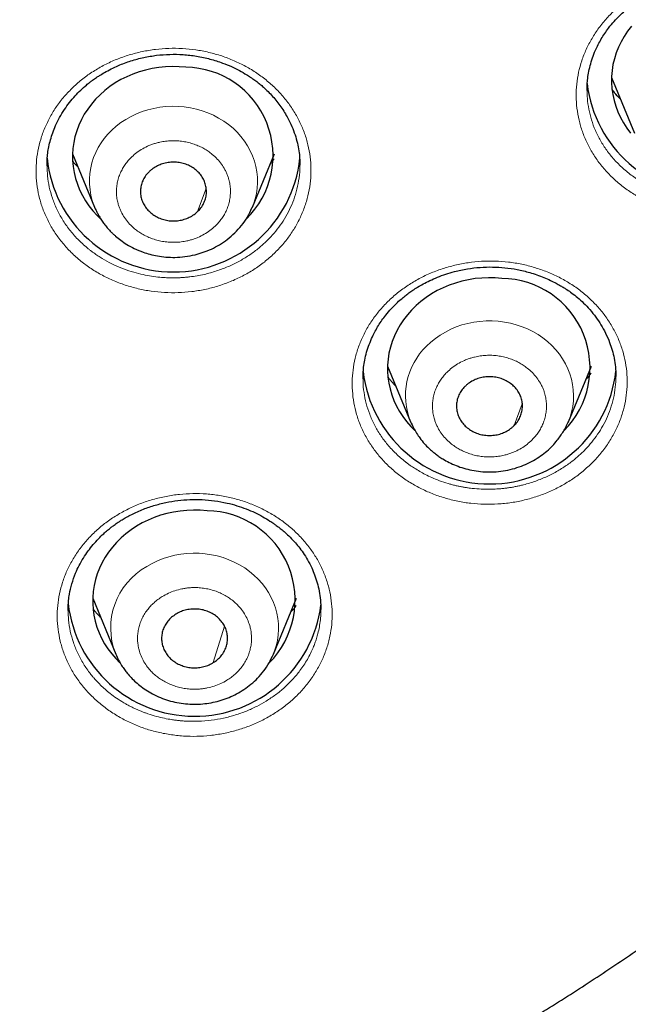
# Model space of a CAD drawing. Header units: millimetres. Extents: x 8 to 1352, y 12 to 1248.
# Tile 53 of 119: x 561 to 572, y 1089 to 1107. Entities that reach past the tile are written whole.
import ezdxf

# ---------------------------------------------------------------- set-up
doc = ezdxf.new("R2010")
doc.units = ezdxf.units.MM

msp = doc.modelspace()

# ---------------------------------------------------------------- linework, layer by layer
at = {"color": 7, "linetype": 'Continuous', "lineweight": 30}
for p, q in [((571.313, 1105.788), (571.732, 1104.775)), ((570.868, 1105.558), (570.868, 1105.571)), ((561.506, 1104.401), (561.908, 1103.432)), ((564.778, 1103.432), (565.179, 1104.401)), ((561.044, 1104.183), (561.043, 1104.192)), ((565.64, 1104.227), (565.642, 1104.196)), ((564.77, 1103.417), (564.778, 1103.432)), ((564.771, 1103.417), (564.778, 1103.432)), ((567.238, 1100.542), (567.657, 1099.53)), ((570.527, 1099.53), (570.946, 1100.542)), ((566.794, 1100.315), (566.794, 1100.332)), ((571.391, 1100.365), (571.391, 1100.353)), ((567.657, 1099.53), (567.659, 1099.524)), ((561.873, 1096.318), (562.292, 1095.305)), ((565.162, 1095.305), (565.581, 1096.318)), ((561.428, 1096.094), (561.428, 1096.114)), ((566.025, 1096.123), (566.025, 1096.115)), ((565.16, 1095.302), (565.162, 1095.305))]:
    msp.add_line(p, q, dxfattribs=at)
at = {"color": 252, "linetype": 'Continuous', "lineweight": 0}
for p, q in [((565.106, 1104.225), (565.176, 1104.309)), ((563.938, 1103.773), (563.782, 1103.351)), ((564.764, 1103.401), (564.771, 1103.417)), ((569.689, 1099.852), (569.54, 1099.459)), ((564.271, 1095.811), (564.067, 1095.149))]:
    msp.add_line(p, q, dxfattribs=at)
at = {"color": 7, "linetype": 'Continuous', "lineweight": 30, "flags": 128}
for points in [[(571.673, 1106.72), (571.604, 1106.63), (571.541, 1106.536), (571.486, 1106.439), (571.437, 1106.338), (571.397, 1106.235), (571.364, 1106.13), (571.339, 1106.023), (571.322, 1105.914), (571.313, 1105.805), (571.312, 1105.696), (571.32, 1105.587), (571.335, 1105.479), (571.359, 1105.371), (571.39, 1105.266), (571.429, 1105.162), (571.476, 1105.061), (571.53, 1104.963), (571.591, 1104.868), (571.659, 1104.778)], [(563.566, 1105.976), (563.444, 1105.986), (563.321, 1105.988), (563.199, 1105.983), (563.077, 1105.971), (562.956, 1105.951), (562.837, 1105.925), (562.72, 1105.891), (562.606, 1105.851), (562.495, 1105.803), (562.388, 1105.75), (562.285, 1105.69), (562.187, 1105.624), (562.095, 1105.552), (562.007, 1105.475), (561.926, 1105.393), (561.851, 1105.307), (561.783, 1105.216), (561.721, 1105.121), (561.667, 1105.023), (561.621, 1104.922), (561.582, 1104.818), (561.551, 1104.712), (561.528, 1104.605), (561.513, 1104.496), (561.506, 1104.387), (561.507, 1104.277), (561.517, 1104.168), (561.535, 1104.06), (561.561, 1103.953), (561.594, 1103.848), (561.636, 1103.745), (561.685, 1103.645), (561.742, 1103.548), (561.806, 1103.454), (561.876, 1103.365), (561.954, 1103.28), (562.014, 1103.22)], [(569.318, 1102.135), (569.196, 1102.145), (569.073, 1102.147), (568.95, 1102.142), (568.829, 1102.131), (568.708, 1102.111), (568.589, 1102.085), (568.472, 1102.052), (568.358, 1102.012), (568.247, 1101.966), (568.139, 1101.913), (568.036, 1101.854), (567.938, 1101.788), (567.844, 1101.718), (567.756, 1101.641), (567.674, 1101.56), (567.598, 1101.475), (567.529, 1101.384), (567.466, 1101.29), (567.411, 1101.193), (567.363, 1101.092), (567.322, 1100.989), (567.289, 1100.884), (567.264, 1100.777), (567.247, 1100.669), (567.239, 1100.56), (567.238, 1100.451), (567.245, 1100.341), (567.261, 1100.233), (567.284, 1100.126), (567.315, 1100.02), (567.354, 1099.917), (567.401, 1099.815), (567.455, 1099.717), (567.516, 1099.623), (567.584, 1099.532), (567.659, 1099.445), (567.732, 1099.371)], [(563.953, 1097.911), (563.83, 1097.92), (563.708, 1097.923), (563.585, 1097.918), (563.463, 1097.906), (563.343, 1097.887), (563.223, 1097.861), (563.107, 1097.828), (562.992, 1097.788), (562.881, 1097.741), (562.774, 1097.688), (562.671, 1097.629), (562.573, 1097.564), (562.479, 1097.493), (562.391, 1097.417), (562.309, 1097.336), (562.233, 1097.25), (562.164, 1097.16), (562.101, 1097.066), (562.046, 1096.969), (561.998, 1096.868), (561.957, 1096.765), (561.924, 1096.66), (561.899, 1096.553), (561.882, 1096.444), (561.873, 1096.335), (561.873, 1096.226), (561.88, 1096.117), (561.895, 1096.009), (561.919, 1095.901), (561.95, 1095.796), (561.989, 1095.692), (562.036, 1095.591), (562.09, 1095.493), (562.151, 1095.398), (562.219, 1095.307), (562.294, 1095.221), (562.367, 1095.146)]]:
    msp.add_lwpolyline(points, dxfattribs=at)
at = {"color": 252, "linetype": 'Continuous', "lineweight": 0, "flags": 128}
for points in [[(564.778, 1103.432), (564.798, 1103.485), (564.829, 1103.581), (564.851, 1103.678), (564.865, 1103.777), (564.872, 1103.876), (564.87, 1103.976), (564.86, 1104.075), (564.842, 1104.173), (564.816, 1104.27), (564.782, 1104.365), (564.74, 1104.457), (564.691, 1104.546), (564.635, 1104.632), (564.571, 1104.714), (564.502, 1104.792), (564.426, 1104.865), (564.344, 1104.933), (564.257, 1104.995), (564.165, 1105.052), (564.069, 1105.102), (563.969, 1105.146), (563.865, 1105.184), (563.759, 1105.214), (563.65, 1105.238), (563.54, 1105.254), (563.429, 1105.264), (563.317, 1105.266), (563.206, 1105.26), (563.095, 1105.248), (562.985, 1105.228), (562.878, 1105.201), (562.772, 1105.168), (562.67, 1105.127), (562.572, 1105.08), (562.478, 1105.027), (562.388, 1104.968), (562.303, 1104.903), (562.224, 1104.832)], [(570.526, 1099.528), (570.558, 1099.614), (570.586, 1099.711), (570.606, 1099.809), (570.618, 1099.908), (570.621, 1100.007), (570.617, 1100.107), (570.604, 1100.206), (570.583, 1100.303), (570.554, 1100.4), (570.518, 1100.494), (570.474, 1100.585), (570.422, 1100.673), (570.364, 1100.758), (570.298, 1100.839), (570.226, 1100.915), (570.149, 1100.986), (570.065, 1101.053), (569.976, 1101.113), (569.883, 1101.168), (569.785, 1101.216), (569.684, 1101.258), (569.579, 1101.293), (569.472, 1101.321), (569.363, 1101.342), (569.253, 1101.356), (569.141, 1101.363), (569.029, 1101.363), (568.918, 1101.355), (568.808, 1101.34), (568.699, 1101.318), (568.592, 1101.289), (568.488, 1101.253), (568.387, 1101.21), (568.289, 1101.161), (568.197, 1101.106), (568.108, 1101.045), (568.026, 1100.978), (567.948, 1100.906)], [(565.162, 1095.305), (565.183, 1095.361), (565.213, 1095.457), (565.235, 1095.554), (565.25, 1095.653), (565.256, 1095.752), (565.254, 1095.852), (565.244, 1095.951), (565.225, 1096.049), (565.199, 1096.146), (565.165, 1096.241), (565.123, 1096.333), (565.074, 1096.422), (565.017, 1096.508), (564.954, 1096.59), (564.884, 1096.668), (564.808, 1096.741), (564.726, 1096.808), (564.639, 1096.871), (564.547, 1096.927), (564.45, 1096.977), (564.35, 1097.021), (564.247, 1097.058), (564.14, 1097.089), (564.032, 1097.112), (563.921, 1097.129), (563.81, 1097.138), (563.699, 1097.139), (563.587, 1097.134), (563.476, 1097.121), (563.367, 1097.101), (563.259, 1097.074), (563.154, 1097.041), (563.052, 1097), (562.954, 1096.953), (562.859, 1096.899)]]:
    msp.add_lwpolyline(points, dxfattribs=at)
at = {"color": 7, "linetype": 'Continuous', "lineweight": 30}
for centre, radius, start, end in [((563.547, 1104.369), 1.607, 314.1354, 89.3246), ((573.166, 1105.96), 2.316, 186.9998, 353.0388), ((563.343, 1104.566), 2.313, 186.0507, 353.8831), ((569.298, 1100.512), 1.623, 314.9293, 89.293), ((569.092, 1100.713), 2.315, 186.7659, 353.4358), ((563.933, 1096.288), 1.623, 315.1433, 89.2922), ((563.728, 1096.489), 2.316, 186.543, 352.7474)]:
    msp.add_arc(centre, radius, start, end, dxfattribs=at)
at = {"color": 252, "linetype": 'Continuous', "lineweight": 0}
for centre, radius, start, end in [((563.07, 1103.906), 1.255, 132.396, 205.7782), ((568.817, 1100.003), 1.253, 133.8771, 202.2169), ((563.485, 1095.778), 1.284, 119.1714, 201.6464)]:
    msp.add_arc(centre, radius, start, end, dxfattribs=at)
at = {"color": 7, "linetype": 'Continuous', "lineweight": 30}
for points, knots in [([(546.886, 1082.342), (547.068, 1082.342), (547.326, 1082.343), (547.71, 1082.349), (548.04, 1082.356), (548.436, 1082.367), (548.852, 1082.383), (549.288, 1082.404), (549.74, 1082.43), (550.203, 1082.462), (550.675, 1082.498), (551.153, 1082.541), (551.638, 1082.589), (552.127, 1082.643), (552.619, 1082.703), (553.114, 1082.768), (553.612, 1082.84), (554.111, 1082.917), (554.611, 1083.001), (555.113, 1083.09), (555.614, 1083.185), (556.117, 1083.287), (556.619, 1083.394), (557.121, 1083.507), (557.623, 1083.627), (558.124, 1083.752), (558.624, 1083.883), (559.123, 1084.021), (559.621, 1084.164), (560.118, 1084.313), (560.613, 1084.468), (561.107, 1084.629), (561.599, 1084.796), (562.089, 1084.969), (562.577, 1085.147), (563.063, 1085.332), (563.547, 1085.522), (564.028, 1085.718), (564.507, 1085.919), (564.983, 1086.127), (565.456, 1086.34), (565.927, 1086.558), (566.395, 1086.783), (566.86, 1087.013), (567.321, 1087.248), (567.78, 1087.489), (568.235, 1087.735), (568.686, 1087.987), (569.134, 1088.244), (569.579, 1088.506), (570.02, 1088.774), (570.457, 1089.047), (570.89, 1089.325), (571.319, 1089.608), (571.744, 1089.897), (572.165, 1090.19), (572.582, 1090.488), (572.995, 1090.792), (573.403, 1091.1), (573.807, 1091.413), (574.206, 1091.731), (574.601, 1092.053), (574.991, 1092.38), (575.376, 1092.712), (575.756, 1093.049), (576.131, 1093.389), (576.502, 1093.735), (576.867, 1094.084), (577.228, 1094.438), (577.583, 1094.796), (577.933, 1095.159), (578.277, 1095.525), (578.616, 1095.896), (578.95, 1096.27), (579.278, 1096.649), (579.601, 1097.031), (579.918, 1097.417), (580.229, 1097.806), (580.535, 1098.2), (580.835, 1098.596), (581.129, 1098.997), (581.417, 1099.4), (581.699, 1099.807), (581.975, 1100.218), (582.245, 1100.631), (582.509, 1101.047), (582.767, 1101.467), (583.018, 1101.889), (583.263, 1102.315), (583.503, 1102.742), (583.735, 1103.173), (583.962, 1103.606), (584.181, 1104.042), (584.395, 1104.48), (584.602, 1104.92), (584.802, 1105.363), (584.996, 1105.807), (585.184, 1106.254), (585.364, 1106.702), (585.538, 1107.153), (585.706, 1107.604), (585.867, 1108.058), (586.021, 1108.512), (586.168, 1108.968), (586.308, 1109.425), (586.442, 1109.883), (586.569, 1110.341), (586.689, 1110.8), (586.802, 1111.259), (586.908, 1111.718), (587.008, 1112.176), (587.101, 1112.634), (587.186, 1113.089), (587.265, 1113.542), (587.337, 1113.991), (587.401, 1114.434), (587.459, 1114.868), (587.51, 1115.29), (587.553, 1115.695), (587.589, 1116.075), (587.619, 1116.422), (587.642, 1116.731), (587.659, 1116.997), (587.673, 1117.22), (587.683, 1117.404), (587.69, 1117.553), (587.695, 1117.672), (587.699, 1117.767), (587.702, 1117.841), (587.705, 1117.9), (587.706, 1117.945), (587.708, 1117.981), (587.709, 1118.008), (587.71, 1118.029), (587.71, 1118.044), (587.711, 1118.056), (587.711, 1118.063), (587.711, 1118.068), (587.711, 1118.073), (587.712, 1118.082), (587.712, 1118.091), (587.712, 1118.096), (587.712, 1118.097)], [0, 0, 0, 0, 0.008681, 0.012272, 0.018225, 0.02442, 0.031078, 0.038034, 0.045225, 0.052598, 0.060115, 0.06775, 0.075481, 0.083294, 0.091174, 0.099113, 0.107102, 0.115136, 0.123208, 0.131314, 0.13945, 0.147613, 0.155801, 0.164011, 0.172241, 0.180488, 0.188753, 0.197033, 0.205326, 0.213633, 0.221951, 0.23028, 0.23862, 0.246968, 0.255326, 0.263692, 0.272065, 0.280446, 0.288833, 0.297227, 0.305626, 0.314031, 0.32244, 0.330855, 0.339274, 0.347698, 0.356125, 0.364556, 0.37299, 0.381428, 0.389869, 0.398312, 0.406759, 0.415207, 0.423658, 0.432111, 0.440566, 0.449023, 0.457481, 0.465941, 0.474402, 0.482865, 0.491328, 0.499793, 0.508258, 0.516723, 0.52519, 0.533656, 0.542123, 0.55059, 0.559057, 0.567524, 0.57599, 0.584456, 0.592921, 0.601386, 0.609849, 0.618312, 0.626773, 0.635232, 0.643691, 0.652147, 0.660601, 0.669053, 0.677503, 0.68595, 0.694394, 0.702835, 0.711272, 0.719705, 0.728134, 0.736559, 0.744979, 0.753393, 0.761801, 0.770203, 0.778598, 0.786985, 0.795364, 0.803733, 0.812092, 0.820439, 0.828774, 0.837094, 0.845398, 0.853683, 0.861948, 0.870189, 0.878401, 0.886581, 0.894721, 0.902814, 0.910847, 0.918807, 0.926672, 0.93441, 0.941978, 0.94931, 0.956312, 0.962862, 0.968815, 0.974049, 0.978501, 0.982186, 0.985175, 0.987563, 0.98945, 0.99093, 0.992086, 0.992993, 0.993716, 0.99431, 0.994828, 0.995315, 0.995813, 0.996353, 0.99698, 0.997769, 0.998777, 0.999391, 0.999983, 1, 1, 1, 1]), ([(570.868, 1105.553), (570.868, 1105.581), (570.868, 1105.642), (570.875, 1105.747), (570.892, 1105.871), (570.922, 1106.007), (570.964, 1106.146), (571.028, 1106.309), (571.122, 1106.493), (571.24, 1106.668), (571.356, 1106.807), (571.455, 1106.91), (571.548, 1106.996), (571.634, 1107.067), (571.712, 1107.126), (571.786, 1107.178), (571.865, 1107.228), (571.955, 1107.281), (572.065, 1107.338), (572.194, 1107.397), (572.337, 1107.453), (572.513, 1107.508), (572.717, 1107.554), (572.948, 1107.585), (573.177, 1107.595), (573.406, 1107.586), (573.636, 1107.557), (573.839, 1107.513), (574.014, 1107.461), (574.154, 1107.408), (574.279, 1107.353), (574.383, 1107.3), (574.47, 1107.25), (574.552, 1107.199), (574.639, 1107.139), (574.738, 1107.064), (574.845, 1106.971), (574.961, 1106.856), (575.072, 1106.726), (575.175, 1106.583), (575.266, 1106.427), (575.34, 1106.268), (575.395, 1106.109), (575.434, 1105.953), (575.46, 1105.786), (575.463, 1105.671), (575.465, 1105.612)], [0, 0, 0, 0, 0.014961, 0.032404, 0.052402, 0.074463, 0.097035, 0.120032, 0.155358, 0.191591, 0.215168, 0.236237, 0.254774, 0.270781, 0.28449, 0.29731, 0.309836, 0.324576, 0.342027, 0.362205, 0.384406, 0.406545, 0.43922, 0.47119, 0.502496, 0.533874, 0.56585, 0.598422, 0.620475, 0.642318, 0.661727, 0.678427, 0.692418, 0.704853, 0.720562, 0.738333, 0.759318, 0.783512, 0.810924, 0.8364, 0.864295, 0.89459, 0.918892, 0.944547, 0.971576, 1, 1, 1, 1]), ([(561.043, 1104.182), (561.043, 1104.199), (561.042, 1104.236), (561.044, 1104.314), (561.055, 1104.415), (561.075, 1104.533), (561.105, 1104.657), (561.146, 1104.786), (561.2, 1104.922), (561.27, 1105.064), (561.356, 1105.206), (561.45, 1105.336), (561.55, 1105.454), (561.653, 1105.559), (561.744, 1105.64), (561.817, 1105.698), (561.865, 1105.735), (561.906, 1105.764), (561.948, 1105.793), (562.008, 1105.832), (562.096, 1105.885), (562.21, 1105.947), (562.369, 1106.02), (562.566, 1106.094), (562.799, 1106.156), (563.036, 1106.196), (563.276, 1106.214), (563.52, 1106.209), (563.766, 1106.181), (564.007, 1106.129), (564.217, 1106.062), (564.395, 1105.99), (564.541, 1105.918), (564.655, 1105.853), (564.735, 1105.801), (564.783, 1105.768), (564.822, 1105.74), (564.864, 1105.709), (564.919, 1105.666), (564.988, 1105.607), (565.067, 1105.532), (565.176, 1105.417), (565.302, 1105.257), (565.416, 1105.072), (565.498, 1104.901), (565.556, 1104.749), (565.598, 1104.599), (565.626, 1104.457), (565.64, 1104.323), (565.642, 1104.239), (565.643, 1104.198)], [0, 0, 0, 0, 0.010106, 0.022149, 0.03932, 0.058126, 0.07792, 0.098709, 0.120499, 0.145893, 0.171261, 0.195404, 0.218336, 0.240066, 0.260426, 0.27181, 0.280655, 0.286971, 0.293464, 0.302426, 0.317891, 0.3374, 0.357791, 0.391963, 0.425433, 0.458241, 0.491233, 0.524793, 0.558809, 0.593312, 0.6271, 0.651174, 0.674261, 0.696252, 0.707079, 0.715469, 0.721464, 0.728012, 0.73832, 0.75168, 0.76809, 0.78602, 0.82241, 0.859516, 0.88464, 0.91001, 0.934505, 0.957653, 0.979474, 1, 1, 1, 1]), ([(571.474, 1105.397), (571.471, 1105.4), (571.433, 1105.436), (571.382, 1105.493), (571.34, 1105.55), (571.326, 1105.569)], [0, 0, 0, 0, 0.051082, 0.686867, 1, 1, 1, 1]), ([(563.782, 1103.351), (563.803, 1103.374), (563.847, 1103.42), (563.894, 1103.499), (563.928, 1103.585), (563.944, 1103.674), (563.943, 1103.765), (563.925, 1103.854), (563.891, 1103.939), (563.841, 1104.018), (563.777, 1104.088), (563.701, 1104.148), (563.614, 1104.195), (563.52, 1104.229), (563.42, 1104.248), (563.319, 1104.252), (563.218, 1104.241), (563.121, 1104.215), (563.03, 1104.175), (562.958, 1104.128), (562.919, 1104.093), (562.904, 1104.08)], [0, 0, 0, 0, 0.052925, 0.107385, 0.160311, 0.214771, 0.267696, 0.322156, 0.375081, 0.429541, 0.482466, 0.536926, 0.589852, 0.644312, 0.697237, 0.751697, 0.804622, 0.859082, 0.912008, 0.966468, 1, 1, 1, 1]), ([(562.904, 1104.08), (562.882, 1104.057), (562.839, 1104.012), (562.791, 1103.932), (562.758, 1103.846), (562.742, 1103.757), (562.742, 1103.666), (562.76, 1103.577), (562.795, 1103.492), (562.844, 1103.413), (562.909, 1103.343), (562.985, 1103.283), (563.072, 1103.236), (563.165, 1103.202), (563.265, 1103.183), (563.366, 1103.179), (563.467, 1103.19), (563.564, 1103.216), (563.655, 1103.256), (563.728, 1103.303), (563.767, 1103.338), (563.782, 1103.351)], [0, 0, 0, 0, 0.052925, 0.107385, 0.160311, 0.214771, 0.267696, 0.322156, 0.375081, 0.429541, 0.482466, 0.536926, 0.589852, 0.644312, 0.697237, 0.751697, 0.804622, 0.859082, 0.912008, 0.966468, 1, 1, 1, 1]), ([(561.908, 1103.431), (561.917, 1103.411), (561.934, 1103.37), (561.966, 1103.31), (562.002, 1103.245), (562.045, 1103.177), (562.097, 1103.107), (562.15, 1103.042), (562.202, 1102.987), (562.247, 1102.942), (562.305, 1102.89), (562.386, 1102.825), (562.499, 1102.749), (562.635, 1102.675), (562.776, 1102.616), (562.919, 1102.572), (563.056, 1102.541), (563.208, 1102.521), (563.375, 1102.516), (563.554, 1102.529), (563.726, 1102.561), (563.887, 1102.609), (564.036, 1102.669), (564.183, 1102.747), (564.326, 1102.844), (564.462, 1102.961), (564.586, 1103.099), (564.693, 1103.251), (564.745, 1103.362), (564.77, 1103.417)], [0, 0, 0, 0, 0.0183645, 0.0359462, 0.0570547, 0.0817139, 0.1055348, 0.132429, 0.1537812, 0.1703934, 0.1865014, 0.2192905, 0.256408, 0.2992701, 0.3479275, 0.3836258, 0.4221597, 0.4640979, 0.5095165, 0.55847, 0.6110157, 0.6528309, 0.6967256, 0.7427226, 0.7908425, 0.8411025, 0.8935154, 0.9480882, 1, 1, 1, 1]), ([(566.792, 1100.312), (566.792, 1100.344), (566.793, 1100.412), (566.802, 1100.526), (566.822, 1100.655), (566.856, 1100.795), (566.903, 1100.937), (566.971, 1101.1), (567.068, 1101.28), (567.185, 1101.448), (567.298, 1101.58), (567.392, 1101.676), (567.477, 1101.754), (567.554, 1101.817), (567.626, 1101.872), (567.702, 1101.925), (567.789, 1101.981), (567.891, 1102.039), (568.01, 1102.1), (568.148, 1102.16), (568.297, 1102.215), (568.479, 1102.269), (568.687, 1102.313), (568.92, 1102.34), (569.148, 1102.346), (569.373, 1102.333), (569.599, 1102.3), (569.793, 1102.253), (569.954, 1102.202), (570.081, 1102.155), (570.197, 1102.103), (570.298, 1102.053), (570.38, 1102.007), (570.445, 1101.968), (570.514, 1101.923), (570.597, 1101.865), (570.699, 1101.785), (570.809, 1101.685), (570.922, 1101.566), (571.028, 1101.434), (571.124, 1101.291), (571.208, 1101.138), (571.276, 1100.983), (571.327, 1100.83), (571.363, 1100.681), (571.387, 1100.525), (571.39, 1100.419), (571.391, 1100.365)], [0, 0, 0, 0, 0.016756, 0.035569, 0.05648, 0.079405, 0.102793, 0.126152, 0.16115, 0.196148, 0.218827, 0.238725, 0.25562, 0.269512, 0.282032, 0.295194, 0.309674, 0.326388, 0.345347, 0.366556, 0.389551, 0.41231, 0.445582, 0.47786, 0.509068, 0.539692, 0.571244, 0.603797, 0.622855, 0.642238, 0.660996, 0.677098, 0.690484, 0.701158, 0.710213, 0.725988, 0.745331, 0.767296, 0.791862, 0.819037, 0.843906, 0.871004, 0.900307, 0.92372, 0.948349, 0.974194, 1, 1, 1, 1]), ([(569.54, 1099.459), (569.561, 1099.482), (569.604, 1099.529), (569.649, 1099.609), (569.68, 1099.696), (569.694, 1099.785), (569.691, 1099.876), (569.671, 1099.964), (569.634, 1100.049), (569.582, 1100.127), (569.516, 1100.196), (569.438, 1100.253), (569.35, 1100.299), (569.255, 1100.331), (569.155, 1100.348), (569.054, 1100.35), (568.953, 1100.336), (568.857, 1100.308), (568.767, 1100.266), (568.696, 1100.218), (568.658, 1100.182), (568.643, 1100.169)], [0, 0, 0, 0, 0.052925, 0.107385, 0.160311, 0.214771, 0.267696, 0.322156, 0.375081, 0.429541, 0.482466, 0.536926, 0.589852, 0.644312, 0.697237, 0.751697, 0.804622, 0.859082, 0.912008, 0.966468, 1, 1, 1, 1]), ([(568.643, 1100.169), (568.622, 1100.146), (568.58, 1100.099), (568.535, 1100.018), (568.504, 1099.932), (568.49, 1099.842), (568.493, 1099.751), (568.513, 1099.663), (568.55, 1099.578), (568.602, 1099.501), (568.668, 1099.432), (568.746, 1099.374), (568.834, 1099.328), (568.929, 1099.297), (569.029, 1099.28), (569.13, 1099.278), (569.231, 1099.291), (569.327, 1099.319), (569.417, 1099.362), (569.488, 1099.409), (569.526, 1099.445), (569.54, 1099.459)], [0, 0, 0, 0, 0.052925, 0.107385, 0.160311, 0.214771, 0.267696, 0.322156, 0.375081, 0.429541, 0.482466, 0.536926, 0.589852, 0.644312, 0.697237, 0.751697, 0.804622, 0.859082, 0.912008, 0.966468, 1, 1, 1, 1]), ([(567.657, 1099.53), (567.674, 1099.492), (567.706, 1099.419), (567.764, 1099.321), (567.83, 1099.224), (567.904, 1099.133), (567.982, 1099.054), (568.049, 1098.993), (568.111, 1098.943), (568.175, 1098.897), (568.257, 1098.844), (568.36, 1098.786), (568.487, 1098.729), (568.626, 1098.681), (568.774, 1098.645), (568.93, 1098.622), (569.092, 1098.614), (569.258, 1098.622), (569.427, 1098.648), (569.592, 1098.691), (569.749, 1098.75), (569.892, 1098.822), (570.022, 1098.904), (570.137, 1098.994), (570.238, 1099.091), (570.318, 1099.183), (570.384, 1099.271), (570.438, 1099.354), (570.487, 1099.439), (570.513, 1099.5), (570.527, 1099.53)], [0, 0, 0, 0, 0.034849, 0.066799, 0.095891, 0.13428, 0.165931, 0.190119, 0.209801, 0.231466, 0.255396, 0.290871, 0.329965, 0.370489, 0.412204, 0.455124, 0.499265, 0.544644, 0.591278, 0.638732, 0.684852, 0.729364, 0.772272, 0.813577, 0.853282, 0.89139, 0.919046, 0.946192, 0.973094, 1, 1, 1, 1]), ([(561.428, 1096.099), (561.428, 1096.126), (561.428, 1096.183), (561.434, 1096.283), (561.453, 1096.419), (561.492, 1096.586), (561.553, 1096.759), (561.626, 1096.916), (561.702, 1097.05), (561.788, 1097.178), (561.88, 1097.294), (561.974, 1097.399), (562.063, 1097.485), (562.142, 1097.554), (562.205, 1097.606), (562.258, 1097.645), (562.301, 1097.676), (562.344, 1097.705), (562.399, 1097.741), (562.471, 1097.784), (562.594, 1097.851), (562.765, 1097.93), (562.982, 1098.007), (563.201, 1098.062), (563.421, 1098.099), (563.642, 1098.117), (563.866, 1098.116), (564.093, 1098.096), (564.305, 1098.057), (564.497, 1098.005), (564.666, 1097.946), (564.822, 1097.879), (564.966, 1097.805), (565.079, 1097.738), (565.16, 1097.684), (565.209, 1097.649), (565.25, 1097.618), (565.297, 1097.581), (565.363, 1097.527), (565.449, 1097.448), (565.538, 1097.356), (565.625, 1097.253), (565.707, 1097.142), (565.787, 1097.015), (565.856, 1096.88), (565.914, 1096.741), (565.96, 1096.599), (565.996, 1096.447), (566.021, 1096.283), (566.024, 1096.171), (566.025, 1096.113)], [0, 0, 0, 0, 0.0151002, 0.0316767, 0.0498553, 0.0795427, 0.1118646, 0.1348931, 0.1590005, 0.1824389, 0.2046185, 0.2255468, 0.2452293, 0.2591766, 0.2713716, 0.2808482, 0.2875997, 0.2942723, 0.3036063, 0.3156035, 0.3302378, 0.363119, 0.395227, 0.4264898, 0.4569284, 0.4871082, 0.5178797, 0.5492932, 0.5813139, 0.6071413, 0.6321939, 0.6562421, 0.6792962, 0.7012642, 0.71271, 0.7214342, 0.7276114, 0.7347401, 0.747871, 0.765139, 0.7865139, 0.8052068, 0.8261804, 0.8494368, 0.8749845, 0.8970766, 0.9206341, 0.9456488, 0.9721085, 1, 1, 1, 1]), ([(563.386, 1096.03), (563.36, 1096.012), (563.306, 1095.975), (563.24, 1095.907), (563.187, 1095.829), (563.15, 1095.745), (563.129, 1095.656), (563.124, 1095.566), (563.137, 1095.476), (563.167, 1095.39), (563.213, 1095.309), (563.272, 1095.236), (563.346, 1095.173), (563.429, 1095.122), (563.522, 1095.084), (563.62, 1095.061), (563.721, 1095.052), (563.822, 1095.059), (563.921, 1095.081), (564.003, 1095.112), (564.049, 1095.139), (564.067, 1095.149)], [0, 0, 0, 0, 0.052925, 0.107385, 0.160311, 0.214771, 0.267696, 0.322156, 0.375081, 0.429541, 0.482466, 0.536926, 0.589852, 0.644312, 0.697237, 0.751697, 0.804622, 0.859082, 0.912008, 0.966468, 1, 1, 1, 1]), ([(564.067, 1095.149), (564.093, 1095.167), (564.147, 1095.203), (564.213, 1095.272), (564.266, 1095.35), (564.304, 1095.433), (564.325, 1095.522), (564.329, 1095.612), (564.316, 1095.702), (564.287, 1095.789), (564.241, 1095.87), (564.181, 1095.942), (564.108, 1096.006), (564.024, 1096.057), (563.931, 1096.095), (563.834, 1096.118), (563.732, 1096.126), (563.631, 1096.12), (563.532, 1096.098), (563.451, 1096.066), (563.404, 1096.04), (563.386, 1096.03)], [0, 0, 0, 0, 0.052925, 0.107385, 0.160311, 0.214771, 0.267696, 0.322156, 0.375081, 0.429541, 0.482466, 0.536926, 0.589852, 0.644312, 0.697237, 0.751697, 0.804622, 0.859082, 0.912008, 0.966468, 1, 1, 1, 1]), ([(562.292, 1095.305), (562.309, 1095.267), (562.341, 1095.196), (562.396, 1095.102), (562.448, 1095.025), (562.505, 1094.951), (562.573, 1094.874), (562.658, 1094.791), (562.756, 1094.71), (562.87, 1094.632), (562.998, 1094.559), (563.14, 1094.497), (563.29, 1094.448), (563.445, 1094.414), (563.601, 1094.395), (563.758, 1094.39), (563.913, 1094.4), (564.065, 1094.425), (564.213, 1094.463), (564.356, 1094.514), (564.494, 1094.579), (564.628, 1094.659), (564.756, 1094.755), (564.878, 1094.867), (564.988, 1094.997), (565.087, 1095.143), (565.136, 1095.25), (565.162, 1095.305)], [0, 0, 0, 0, 0.03478, 0.065052, 0.090872, 0.112997, 0.143718, 0.177013, 0.212891, 0.251365, 0.29245, 0.335928, 0.379595, 0.422918, 0.46591, 0.508588, 0.550966, 0.593059, 0.634881, 0.676447, 0.718346, 0.761556, 0.806174, 0.852275, 0.899922, 0.949157, 1, 1, 1, 1])]:
    msp.add_open_spline(points, degree=3, knots=knots, dxfattribs=at)
at = {"color": 252, "linetype": 'Continuous', "lineweight": 0}
for points, knots in [([(575.385, 1104.477), (575.345, 1104.413), (575.265, 1104.286), (575.119, 1104.11), (574.955, 1103.946), (574.773, 1103.796), (574.577, 1103.663), (574.368, 1103.548), (574.146, 1103.451), (573.914, 1103.374), (573.675, 1103.316), (573.432, 1103.28), (573.187, 1103.266), (572.941, 1103.273), (572.696, 1103.301), (572.456, 1103.351), (572.226, 1103.42), (572.004, 1103.51), (571.792, 1103.619), (571.593, 1103.746), (571.411, 1103.89), (571.245, 1104.049), (571.097, 1104.221), (570.969, 1104.406), (570.863, 1104.601), (570.779, 1104.805), (570.717, 1105.016), (570.68, 1105.231), (570.665, 1105.449), (570.676, 1105.668), (570.71, 1105.884), (570.767, 1106.096), (570.849, 1106.303), (570.954, 1106.502), (571.079, 1106.692), (571.224, 1106.869), (571.388, 1107.032), (571.57, 1107.181), (571.767, 1107.314), (571.976, 1107.429), (572.198, 1107.524), (572.429, 1107.6), (572.667, 1107.656), (572.908, 1107.691), (573.154, 1107.705), (573.4, 1107.697), (573.643, 1107.669), (573.881, 1107.62), (574.113, 1107.55), (574.337, 1107.459), (574.549, 1107.35), (574.747, 1107.224), (574.93, 1107.081), (575.097, 1106.921), (575.246, 1106.748), (575.373, 1106.563), (575.479, 1106.369), (575.564, 1106.165), (575.626, 1105.954), (575.663, 1105.739), (575.676, 1105.523), (575.666, 1105.306), (575.632, 1105.09), (575.573, 1104.879), (575.493, 1104.673), (575.421, 1104.542), (575.385, 1104.477)], [0, 0, 0, 0, 0.015632, 0.03117, 0.046738, 0.062466, 0.078115, 0.093644, 0.109204, 0.124957, 0.140757, 0.156325, 0.171835, 0.18746, 0.203357, 0.218968, 0.234452, 0.249964, 0.265777, 0.281373, 0.296888, 0.312457, 0.32812, 0.34366, 0.359214, 0.374928, 0.390465, 0.406173, 0.421787, 0.437383, 0.453106, 0.46865, 0.484212, 0.499996, 0.515747, 0.53131, 0.546871, 0.562607, 0.578273, 0.59381, 0.609364, 0.625072, 0.640646, 0.656167, 0.671758, 0.687542, 0.70307, 0.718573, 0.734183, 0.750035, 0.765634, 0.781148, 0.796731, 0.812539, 0.828288, 0.843848, 0.859382, 0.875044, 0.89085, 0.906441, 0.921959, 0.937535, 0.953263, 0.968838, 0.984378, 1, 1, 1, 1]), ([(565.173, 1102.587), (565.115, 1102.535), (565, 1102.431), (564.806, 1102.295), (564.599, 1102.175), (564.38, 1102.074), (564.151, 1101.993), (563.915, 1101.932), (563.674, 1101.892), (563.428, 1101.874), (563.182, 1101.876), (562.938, 1101.9), (562.698, 1101.946), (562.463, 1102.012), (562.236, 1102.098), (562.021, 1102.204), (561.82, 1102.327), (561.633, 1102.468), (561.46, 1102.625), (561.307, 1102.797), (561.175, 1102.979), (561.063, 1103.173), (560.972, 1103.376), (560.904, 1103.586), (560.861, 1103.8), (560.841, 1104.017), (560.844, 1104.235), (560.872, 1104.452), (560.923, 1104.665), (560.999, 1104.873), (561.096, 1105.074), (561.214, 1105.266), (561.354, 1105.446), (561.514, 1105.613), (561.69, 1105.767), (561.883, 1105.903), (562.089, 1106.022), (562.308, 1106.122), (562.536, 1106.203), (562.773, 1106.263), (563.015, 1106.303), (563.26, 1106.322), (563.504, 1106.319), (563.748, 1106.295), (563.988, 1106.25), (564.221, 1106.184), (564.446, 1106.098), (564.66, 1105.994), (564.863, 1105.87), (565.051, 1105.729), (565.222, 1105.574), (565.374, 1105.405), (565.509, 1105.221), (565.622, 1105.026), (565.713, 1104.824), (565.781, 1104.615), (565.826, 1104.4), (565.846, 1104.182), (565.843, 1103.963), (565.816, 1103.746), (565.764, 1103.533), (565.689, 1103.324), (565.592, 1103.123), (565.474, 1102.932), (565.335, 1102.752), (565.227, 1102.642), (565.173, 1102.587)], [0, 0, 0, 0, 0.015724, 0.031354, 0.046995, 0.062756, 0.078388, 0.093934, 0.109506, 0.125227, 0.140925, 0.156478, 0.172025, 0.187711, 0.203545, 0.219136, 0.234635, 0.250195, 0.266114, 0.281736, 0.297208, 0.312669, 0.328551, 0.344163, 0.359642, 0.37512, 0.390907, 0.406477, 0.421979, 0.437566, 0.453328, 0.468885, 0.484431, 0.50016, 0.515924, 0.531463, 0.547001, 0.562752, 0.578327, 0.593954, 0.609635, 0.625188, 0.640836, 0.656356, 0.671907, 0.68764, 0.703137, 0.718619, 0.734229, 0.750113, 0.765554, 0.781011, 0.796638, 0.812598, 0.828131, 0.843614, 0.859209, 0.875082, 0.890729, 0.906261, 0.921822, 0.937553, 0.953229, 0.968784, 0.984336, 1, 1, 1, 1]), ([(575.202, 1104.653), (575.169, 1104.6), (575.101, 1104.493), (574.978, 1104.34), (574.837, 1104.193), (574.676, 1104.055), (574.496, 1103.927), (574.346, 1103.841), (574.237, 1103.787), (574.175, 1103.759), (574.113, 1103.732), (574.048, 1103.707), (573.983, 1103.683), (573.916, 1103.661), (573.829, 1103.634), (573.714, 1103.605), (573.567, 1103.575), (573.443, 1103.558), (573.348, 1103.549), (573.287, 1103.545), (573.224, 1103.542), (573.16, 1103.54), (573.093, 1103.541), (573.025, 1103.543), (572.923, 1103.549), (572.794, 1103.562), (572.644, 1103.587), (572.512, 1103.617), (572.394, 1103.65), (572.29, 1103.684), (572.218, 1103.711), (572.176, 1103.729), (572.158, 1103.736), (572.14, 1103.744), (572.124, 1103.751), (572.11, 1103.757), (572.028, 1103.794), (571.885, 1103.868), (571.691, 1103.995), (571.516, 1104.138), (571.359, 1104.294), (571.223, 1104.463), (571.109, 1104.641), (571.016, 1104.826), (570.945, 1105.017), (570.897, 1105.212), (570.87, 1105.392), (570.869, 1105.508), (570.868, 1105.558)], [0, 0, 0, 0, 0.0333413, 0.0677077, 0.1030995, 0.139517, 0.1769603, 0.2154297, 0.2266141, 0.2378823, 0.2492344, 0.2606705, 0.2721904, 0.2837943, 0.295482, 0.3175347, 0.3421305, 0.3692691, 0.378982, 0.3889833, 0.3992731, 0.4098514, 0.4207182, 0.4318735, 0.4433172, 0.470875, 0.4958395, 0.5182103, 0.5379872, 0.5570571, 0.5728728, 0.5764773, 0.5798586, 0.5830167, 0.5859514, 0.5886629, 0.5911511, 0.6310379, 0.670535, 0.7096424, 0.7483602, 0.7866885, 0.8246273, 0.8621768, 0.8993368, 0.9361077, 0.9724893, 1, 1, 1, 1]), ([(571.326, 1105.568), (571.357, 1105.526), (571.402, 1105.466), (571.457, 1105.414), (571.474, 1105.398)], [0, 0, 0, 0, 0.703293, 1, 1, 1, 1]), ([(562.584, 1104.346), (562.563, 1104.324), (562.519, 1104.28), (562.464, 1104.209), (562.416, 1104.133), (562.375, 1104.051), (562.342, 1103.964), (562.319, 1103.872), (562.306, 1103.778), (562.305, 1103.683), (562.313, 1103.589), (562.331, 1103.507), (562.353, 1103.436), (562.377, 1103.377), (562.413, 1103.303), (562.467, 1103.216), (562.544, 1103.123), (562.626, 1103.045), (562.709, 1102.982), (562.789, 1102.932), (562.874, 1102.89), (562.966, 1102.853), (563.064, 1102.824), (563.167, 1102.803), (563.273, 1102.792), (563.379, 1102.791), (563.485, 1102.799), (563.577, 1102.814), (563.656, 1102.834), (563.723, 1102.855), (563.806, 1102.887), (563.903, 1102.935), (564.008, 1103.004), (564.095, 1103.077), (564.166, 1103.151), (564.222, 1103.222), (564.27, 1103.298), (564.311, 1103.38), (564.344, 1103.467), (564.367, 1103.559), (564.379, 1103.653), (564.381, 1103.748), (564.372, 1103.842), (564.354, 1103.924), (564.332, 1103.995), (564.308, 1104.054), (564.272, 1104.128), (564.219, 1104.215), (564.142, 1104.309), (564.059, 1104.386), (563.976, 1104.449), (563.896, 1104.499), (563.811, 1104.541), (563.719, 1104.578), (563.621, 1104.607), (563.518, 1104.628), (563.413, 1104.639), (563.306, 1104.64), (563.201, 1104.633), (563.108, 1104.617), (563.029, 1104.597), (562.963, 1104.576), (562.879, 1104.544), (562.782, 1104.496), (562.676, 1104.428), (562.615, 1104.373), (562.584, 1104.346)], [0, 0, 0, 0, 0.0150516, 0.0299786, 0.0449157, 0.0599973, 0.0763042, 0.0924596, 0.1086355, 0.1250038, 0.1413108, 0.1574661, 0.1682398, 0.1790738, 0.1900182, 0.2100292, 0.229916, 0.2499991, 0.2650357, 0.2799576, 0.2948999, 0.3099973, 0.3263042, 0.3424596, 0.3586356, 0.3750038, 0.3913108, 0.4074662, 0.4182398, 0.4290738, 0.4400183, 0.4600292, 0.479916, 0.4999991, 0.5150357, 0.5299576, 0.5448999, 0.5599973, 0.5763042, 0.5924596, 0.6086356, 0.6250038, 0.6413108, 0.6574662, 0.6682399, 0.6790738, 0.6900183, 0.7100292, 0.729916, 0.7499991, 0.7650357, 0.7799576, 0.7948999, 0.8099973, 0.8263043, 0.8424596, 0.8586356, 0.8750038, 0.8913108, 0.9074662, 0.9182399, 0.9290738, 0.9400183, 0.9600479, 0.9799348, 1, 1, 1, 1]), ([(561.51, 1104.269), (561.51, 1104.268), (561.537, 1104.231), (561.571, 1104.198), (561.604, 1104.166)], [0, 0, 0, 0, 0.030536, 1, 1, 1, 1]), ([(565.642, 1104.196), (565.642, 1104.189), (565.646, 1104.112), (565.63, 1103.965), (565.594, 1103.761), (565.535, 1103.568), (565.458, 1103.387), (565.367, 1103.219), (565.263, 1103.066), (565.15, 1102.926), (565.066, 1102.842), (565.025, 1102.801)], [0, 0, 0, 0, 0.012431, 0.151913, 0.286815, 0.417135, 0.542873, 0.664028, 0.780602, 0.892592, 1, 1, 1, 1]), ([(565.025, 1102.801), (564.977, 1102.757), (564.879, 1102.668), (564.713, 1102.549), (564.532, 1102.44), (564.336, 1102.346), (564.125, 1102.267), (563.935, 1102.214), (563.771, 1102.182), (563.674, 1102.168), (563.612, 1102.161), (563.585, 1102.158), (563.559, 1102.156), (563.532, 1102.153), (563.505, 1102.151), (563.478, 1102.15), (563.451, 1102.148), (563.425, 1102.147), (563.397, 1102.147), (563.353, 1102.146), (563.282, 1102.146), (563.181, 1102.15), (563.052, 1102.16), (562.905, 1102.18), (562.743, 1102.213), (562.568, 1102.26), (562.391, 1102.323), (562.214, 1102.403), (562.089, 1102.471), (562.008, 1102.521), (561.969, 1102.546), (561.93, 1102.573), (561.891, 1102.6), (561.852, 1102.629), (561.813, 1102.659), (561.726, 1102.729), (561.599, 1102.846), (561.448, 1103.019), (561.32, 1103.203), (561.216, 1103.395), (561.136, 1103.594), (561.081, 1103.796), (561.048, 1103.993), (561.045, 1104.122), (561.044, 1104.183)], [0, 0, 0, 0, 0.0376414, 0.0762534, 0.115836, 0.1563891, 0.1979129, 0.2404071, 0.2646352, 0.289168, 0.2940234, 0.2988905, 0.3037695, 0.3086601, 0.3135626, 0.3184768, 0.3234027, 0.3283405, 0.3324874, 0.3388195, 0.3524149, 0.3709263, 0.3943532, 0.4226948, 0.452014, 0.4852155, 0.5222987, 0.5564517, 0.5933434, 0.6020046, 0.6108038, 0.6197412, 0.6288168, 0.6380305, 0.6473823, 0.6568723, 0.7022605, 0.7470714, 0.7913049, 0.8349611, 0.87804, 0.9205414, 0.9624655, 1, 1, 1, 1]), ([(570.966, 1098.788), (570.91, 1098.735), (570.798, 1098.629), (570.61, 1098.489), (570.407, 1098.364), (570.191, 1098.258), (569.965, 1098.171), (569.732, 1098.103), (569.491, 1098.056), (569.245, 1098.031), (568.999, 1098.026), (568.755, 1098.042), (568.513, 1098.08), (568.276, 1098.14), (568.047, 1098.219), (567.829, 1098.318), (567.624, 1098.435), (567.432, 1098.57), (567.256, 1098.721), (567.097, 1098.887), (566.96, 1099.065), (566.842, 1099.255), (566.745, 1099.454), (566.671, 1099.661), (566.621, 1099.873), (566.595, 1100.089), (566.592, 1100.307), (566.613, 1100.524), (566.658, 1100.737), (566.728, 1100.947), (566.819, 1101.15), (566.932, 1101.344), (567.067, 1101.527), (567.222, 1101.698), (567.395, 1101.856), (567.583, 1101.997), (567.786, 1102.121), (568.002, 1102.226), (568.229, 1102.313), (568.464, 1102.379), (568.704, 1102.425), (568.949, 1102.45), (569.195, 1102.454), (569.439, 1102.436), (569.68, 1102.397), (569.915, 1102.337), (570.143, 1102.258), (570.36, 1102.159), (570.566, 1102.042), (570.758, 1101.907), (570.933, 1101.756), (571.091, 1101.592), (571.23, 1101.414), (571.348, 1101.223), (571.445, 1101.024), (571.519, 1100.818), (571.57, 1100.606), (571.596, 1100.39), (571.599, 1100.172), (571.578, 1099.956), (571.532, 1099.743), (571.463, 1099.534), (571.371, 1099.331), (571.257, 1099.138), (571.124, 1098.955), (571.019, 1098.844), (570.966, 1098.788)], [0, 0, 0, 0, 0.01562, 0.031159, 0.046734, 0.062465, 0.078038, 0.093555, 0.109146, 0.124955, 0.140616, 0.15615, 0.17171, 0.187459, 0.203266, 0.218849, 0.234363, 0.249963, 0.265813, 0.281422, 0.296926, 0.312457, 0.328237, 0.343827, 0.359349, 0.374927, 0.390631, 0.406183, 0.421721, 0.437393, 0.453124, 0.468682, 0.484247, 0.500004, 0.515783, 0.531343, 0.546889, 0.562616, 0.578208, 0.593827, 0.609531, 0.625072, 0.640781, 0.656334, 0.671875, 0.687542, 0.703108, 0.718622, 0.734219, 0.750034, 0.765545, 0.781029, 0.79664, 0.812538, 0.828163, 0.843673, 0.859242, 0.875042, 0.890792, 0.906352, 0.921882, 0.937534, 0.953259, 0.968827, 0.984366, 1, 1, 1, 1]), ([(568.317, 1100.427), (568.295, 1100.405), (568.254, 1100.361), (568.2, 1100.288), (568.154, 1100.211), (568.115, 1100.128), (568.085, 1100.04), (568.064, 1099.948), (568.054, 1099.854), (568.055, 1099.759), (568.066, 1099.665), (568.086, 1099.583), (568.11, 1099.513), (568.136, 1099.454), (568.174, 1099.381), (568.23, 1099.296), (568.309, 1099.204), (568.394, 1099.128), (568.478, 1099.067), (568.56, 1099.019), (568.646, 1098.978), (568.739, 1098.943), (568.838, 1098.916), (568.941, 1098.898), (569.047, 1098.889), (569.153, 1098.89), (569.259, 1098.9), (569.351, 1098.918), (569.429, 1098.939), (569.495, 1098.962), (569.578, 1098.996), (569.673, 1099.045), (569.777, 1099.116), (569.861, 1099.192), (569.93, 1099.267), (569.984, 1099.34), (570.03, 1099.416), (570.069, 1099.499), (570.099, 1099.587), (570.12, 1099.68), (570.13, 1099.774), (570.129, 1099.868), (570.117, 1099.962), (570.098, 1100.044), (570.074, 1100.114), (570.048, 1100.173), (570.01, 1100.246), (569.954, 1100.332), (569.875, 1100.424), (569.79, 1100.499), (569.705, 1100.56), (569.624, 1100.608), (569.538, 1100.649), (569.445, 1100.684), (569.346, 1100.711), (569.242, 1100.73), (569.137, 1100.739), (569.031, 1100.738), (568.925, 1100.727), (568.833, 1100.71), (568.755, 1100.688), (568.689, 1100.666), (568.606, 1100.632), (568.511, 1100.582), (568.407, 1100.511), (568.347, 1100.455), (568.317, 1100.427)], [0, 0, 0, 0, 0.015052, 0.029979, 0.044916, 0.059997, 0.076304, 0.09246, 0.108636, 0.125004, 0.141311, 0.157466, 0.16824, 0.179074, 0.190018, 0.210029, 0.229916, 0.249999, 0.265036, 0.279958, 0.2949, 0.309997, 0.326304, 0.34246, 0.358636, 0.375004, 0.391311, 0.407466, 0.41824, 0.429074, 0.440018, 0.460029, 0.479916, 0.499999, 0.515036, 0.529958, 0.5449, 0.559997, 0.576304, 0.59246, 0.608636, 0.625004, 0.641311, 0.657466, 0.66824, 0.679074, 0.690018, 0.710029, 0.729916, 0.749999, 0.765036, 0.779958, 0.7949, 0.809997, 0.826304, 0.84246, 0.858636, 0.875004, 0.891311, 0.907466, 0.91824, 0.929074, 0.940018, 0.960048, 0.979935, 1, 1, 1, 1]), ([(570.812, 1099.001), (570.765, 1098.957), (570.671, 1098.867), (570.511, 1098.745), (570.334, 1098.632), (570.141, 1098.532), (569.932, 1098.447), (569.764, 1098.395), (569.644, 1098.366), (569.577, 1098.352), (569.509, 1098.339), (569.44, 1098.328), (569.37, 1098.319), (569.299, 1098.312), (569.207, 1098.304), (569.089, 1098.3), (568.938, 1098.303), (568.814, 1098.312), (568.719, 1098.324), (568.659, 1098.333), (568.598, 1098.343), (568.535, 1098.356), (568.47, 1098.37), (568.405, 1098.387), (568.308, 1098.414), (568.187, 1098.454), (568.048, 1098.51), (567.929, 1098.568), (567.823, 1098.625), (567.732, 1098.681), (567.67, 1098.722), (567.634, 1098.748), (567.618, 1098.759), (567.603, 1098.77), (567.589, 1098.78), (567.577, 1098.79), (567.508, 1098.843), (567.389, 1098.946), (567.236, 1099.11), (567.104, 1099.286), (566.995, 1099.471), (566.909, 1099.663), (566.846, 1099.861), (566.807, 1100.061), (566.79, 1100.213), (566.793, 1100.297), (566.794, 1100.315)], [0, 0, 0, 0, 0.036677, 0.074481, 0.113413, 0.153473, 0.194662, 0.23698, 0.249283, 0.261679, 0.274166, 0.286746, 0.299419, 0.312183, 0.32504, 0.349299, 0.376355, 0.406209, 0.416893, 0.427895, 0.439214, 0.45085, 0.462804, 0.475075, 0.487664, 0.517979, 0.54544, 0.570049, 0.591804, 0.612782, 0.630179, 0.634145, 0.637864, 0.641338, 0.644566, 0.647549, 0.650286, 0.694163, 0.737611, 0.780631, 0.823222, 0.865384, 0.907118, 0.948424, 0.989301, 1, 1, 1, 1]), ([(567.249, 1100.339), (567.275, 1100.303), (567.318, 1100.246), (567.37, 1100.195), (567.39, 1100.175)], [0, 0, 0, 0, 0.613855, 1, 1, 1, 1]), ([(571.391, 1100.353), (571.389, 1100.289), (571.386, 1100.155), (571.351, 1099.957), (571.297, 1099.764), (571.224, 1099.583), (571.137, 1099.417), (571.037, 1099.264), (570.93, 1099.126), (570.85, 1099.042), (570.812, 1099.001)], [0, 0, 0, 0, 0.131506, 0.271851, 0.406772, 0.536267, 0.660336, 0.778982, 0.892203, 1, 1, 1, 1]), ([(570.845, 1100.298), (570.849, 1100.302), (570.886, 1100.337), (570.915, 1100.378), (570.942, 1100.414)], [0, 0, 0, 0, 0.0982845, 1, 1, 1, 1]), ([(565.148, 1094.207), (565.079, 1094.167), (564.942, 1094.088), (564.722, 1093.992), (564.492, 1093.915), (564.254, 1093.858), (564.011, 1093.821), (563.767, 1093.805), (563.521, 1093.811), (563.276, 1093.838), (563.036, 1093.886), (562.804, 1093.954), (562.581, 1094.043), (562.368, 1094.151), (562.167, 1094.277), (561.982, 1094.419), (561.816, 1094.576), (561.666, 1094.748), (561.536, 1094.932), (561.428, 1095.127), (561.343, 1095.329), (561.28, 1095.538), (561.24, 1095.753), (561.224, 1095.969), (561.233, 1096.186), (561.266, 1096.401), (561.322, 1096.613), (561.401, 1096.819), (561.502, 1097.017), (561.626, 1097.206), (561.77, 1097.383), (561.932, 1097.548), (562.112, 1097.697), (562.309, 1097.83), (562.519, 1097.946), (562.739, 1098.043), (562.97, 1098.119), (563.207, 1098.176), (563.451, 1098.212), (563.696, 1098.226), (563.942, 1098.219), (564.186, 1098.191), (564.425, 1098.143), (564.657, 1098.073), (564.88, 1097.984), (565.092, 1097.876), (565.291, 1097.75), (565.475, 1097.609), (565.642, 1097.451), (565.792, 1097.279), (565.921, 1097.095), (566.029, 1096.902), (566.115, 1096.699), (566.178, 1096.489), (566.219, 1096.275), (566.234, 1096.06), (566.226, 1095.843), (566.193, 1095.628), (566.136, 1095.415), (566.057, 1095.21), (565.955, 1095.013), (565.831, 1094.825), (565.688, 1094.648), (565.525, 1094.485), (565.346, 1094.336), (565.214, 1094.25), (565.148, 1094.207)], [0, 0, 0, 0, 0.015621, 0.031161, 0.046735, 0.062465, 0.078046, 0.093564, 0.109153, 0.124955, 0.140631, 0.156168, 0.171723, 0.187459, 0.203275, 0.218861, 0.234372, 0.249963, 0.26581, 0.281417, 0.296923, 0.312457, 0.328225, 0.34381, 0.359335, 0.374927, 0.390621, 0.406168, 0.421708, 0.437393, 0.453123, 0.468679, 0.484244, 0.500004, 0.515781, 0.531341, 0.546888, 0.562616, 0.578205, 0.593827, 0.609526, 0.625072, 0.640765, 0.656314, 0.671862, 0.687542, 0.703103, 0.718616, 0.734214, 0.750034, 0.765556, 0.781043, 0.796651, 0.812538, 0.828178, 0.843693, 0.859258, 0.875042, 0.890798, 0.906361, 0.92189, 0.937534, 0.953259, 0.968828, 0.984367, 1, 1, 1, 1]), ([(563.139, 1096.35), (563.112, 1096.333), (563.06, 1096.299), (562.988, 1096.24), (562.923, 1096.175), (562.863, 1096.103), (562.809, 1096.024), (562.764, 1095.939), (562.73, 1095.85), (562.705, 1095.757), (562.691, 1095.664), (562.688, 1095.58), (562.693, 1095.507), (562.702, 1095.444), (562.719, 1095.365), (562.75, 1095.27), (562.803, 1095.164), (562.865, 1095.072), (562.93, 1094.995), (562.996, 1094.931), (563.069, 1094.873), (563.15, 1094.82), (563.239, 1094.772), (563.335, 1094.732), (563.435, 1094.701), (563.538, 1094.679), (563.643, 1094.667), (563.737, 1094.664), (563.819, 1094.668), (563.889, 1094.676), (563.978, 1094.692), (564.085, 1094.719), (564.204, 1094.766), (564.307, 1094.821), (564.393, 1094.88), (564.465, 1094.939), (564.531, 1095.004), (564.591, 1095.076), (564.644, 1095.155), (564.689, 1095.24), (564.724, 1095.329), (564.748, 1095.421), (564.762, 1095.515), (564.765, 1095.599), (564.76, 1095.672), (564.752, 1095.734), (564.734, 1095.814), (564.703, 1095.908), (564.65, 1096.015), (564.589, 1096.106), (564.523, 1096.183), (564.457, 1096.248), (564.384, 1096.306), (564.303, 1096.359), (564.215, 1096.407), (564.119, 1096.447), (564.019, 1096.478), (563.915, 1096.499), (563.81, 1096.512), (563.716, 1096.515), (563.634, 1096.51), (563.564, 1096.503), (563.475, 1096.487), (563.369, 1096.459), (563.249, 1096.413), (563.175, 1096.371), (563.139, 1096.35)], [0, 0, 0, 0, 0.015052, 0.029979, 0.044916, 0.059997, 0.076304, 0.09246, 0.108636, 0.125004, 0.141311, 0.157466, 0.16824, 0.179074, 0.190018, 0.210029, 0.229916, 0.249999, 0.265036, 0.279958, 0.2949, 0.309997, 0.326304, 0.34246, 0.358636, 0.375004, 0.391311, 0.407466, 0.41824, 0.429074, 0.440018, 0.460029, 0.479916, 0.499999, 0.515036, 0.529958, 0.5449, 0.559997, 0.576304, 0.59246, 0.608636, 0.625004, 0.641311, 0.657466, 0.66824, 0.679074, 0.690018, 0.710029, 0.729916, 0.749999, 0.765036, 0.779958, 0.7949, 0.809997, 0.826304, 0.84246, 0.858636, 0.875004, 0.891311, 0.907466, 0.91824, 0.929074, 0.940018, 0.960048, 0.979935, 1, 1, 1, 1]), ([(565.478, 1096.07), (565.483, 1096.075), (565.521, 1096.11), (565.551, 1096.151), (565.577, 1096.187)], [0, 0, 0, 0, 0.127278, 1, 1, 1, 1]), ([(565.031, 1094.45), (564.974, 1094.417), (564.858, 1094.35), (564.67, 1094.265), (564.469, 1094.193), (564.255, 1094.137), (564.029, 1094.099), (563.852, 1094.085), (563.728, 1094.082), (563.659, 1094.082), (563.59, 1094.084), (563.52, 1094.088), (563.45, 1094.094), (563.38, 1094.102), (563.289, 1094.115), (563.173, 1094.136), (563.028, 1094.171), (562.91, 1094.207), (562.822, 1094.238), (562.766, 1094.259), (562.709, 1094.283), (562.652, 1094.308), (562.593, 1094.336), (562.534, 1094.366), (562.448, 1094.413), (562.341, 1094.478), (562.223, 1094.562), (562.122, 1094.643), (562.035, 1094.721), (561.962, 1094.794), (561.913, 1094.848), (561.885, 1094.88), (561.873, 1094.895), (561.861, 1094.909), (561.851, 1094.921), (561.841, 1094.933), (561.789, 1095), (561.702, 1095.125), (561.598, 1095.317), (561.518, 1095.515), (561.463, 1095.718), (561.431, 1095.912), (561.429, 1096.037), (561.428, 1096.094)], [0, 0, 0, 0, 0.040753, 0.082759, 0.126018, 0.170531, 0.216297, 0.263318, 0.276989, 0.290762, 0.304638, 0.318616, 0.332697, 0.34688, 0.361166, 0.388121, 0.418184, 0.451355, 0.463227, 0.475452, 0.488029, 0.500959, 0.514241, 0.527876, 0.541864, 0.575547, 0.606061, 0.633405, 0.657578, 0.680887, 0.700219, 0.704624, 0.708757, 0.712617, 0.716205, 0.719519, 0.72256, 0.771313, 0.81959, 0.867391, 0.914716, 0.961564, 1, 1, 1, 1]), ([(561.883, 1096.124), (561.897, 1096.106), (561.937, 1096.055), (561.981, 1096.004), (562.014, 1095.974), (562.015, 1095.973)], [0, 0, 0, 0, 0.338905, 0.983475, 1, 1, 1, 1]), ([(566.025, 1096.115), (566.026, 1096.098), (566.027, 1096.036), (566.017, 1095.93), (565.999, 1095.802), (565.974, 1095.688), (565.946, 1095.588), (565.916, 1095.502), (565.881, 1095.411), (565.836, 1095.314), (565.78, 1095.208), (565.716, 1095.104), (565.629, 1094.98), (565.514, 1094.841), (565.365, 1094.694), (565.205, 1094.563), (565.088, 1094.487), (565.031, 1094.45)], [0, 0, 0, 0, 0.025337, 0.096098, 0.162455, 0.224409, 0.27401, 0.320374, 0.363503, 0.420624, 0.481814, 0.542283, 0.602031, 0.704829, 0.805422, 0.903812, 1, 1, 1, 1])]:
    msp.add_open_spline(points, degree=3, knots=knots, dxfattribs=at)

doc.saveas('drawing.dxf')
